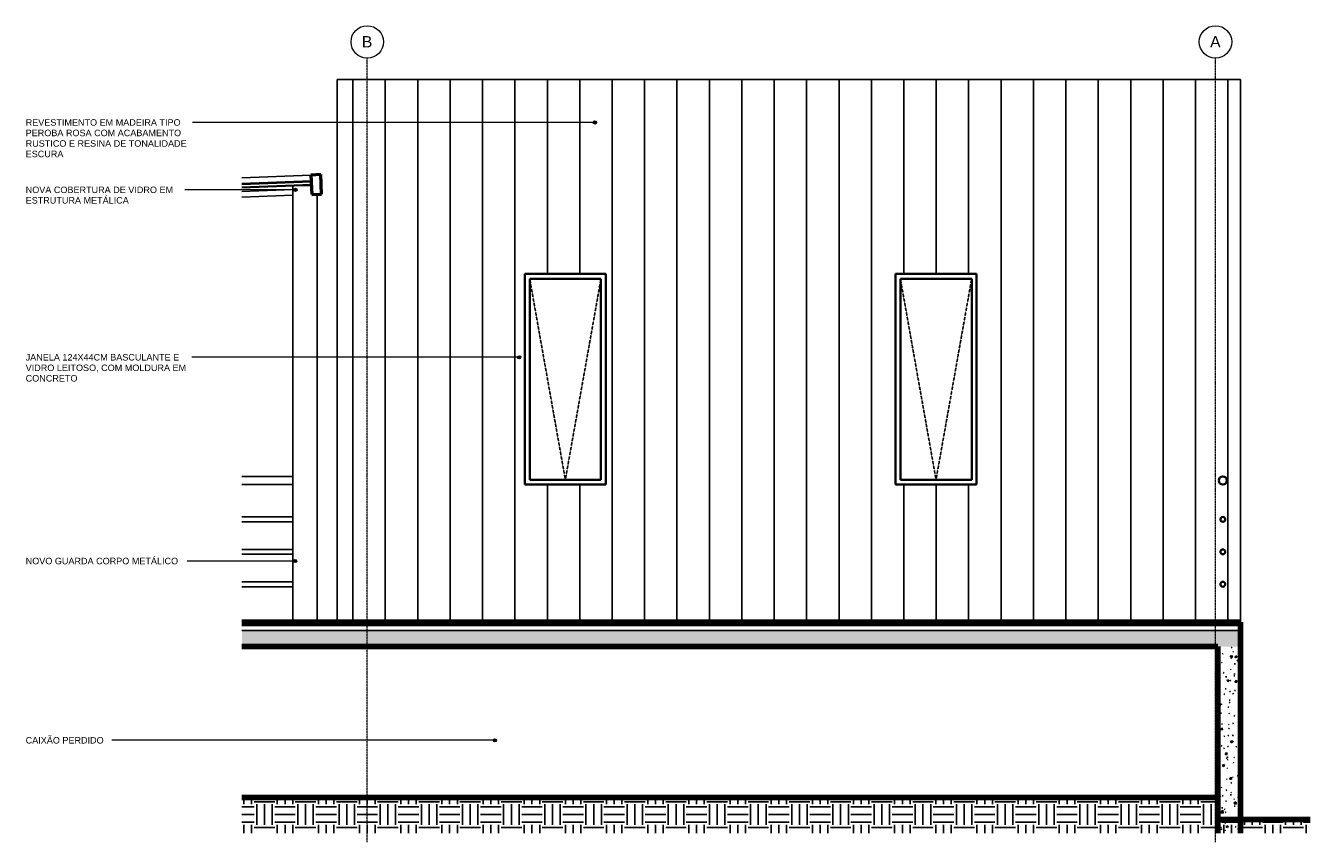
# Model space of a CAD drawing. Header units: millimetres. Extents: x -30535 to 4067, y -602 to 4707.
# Tile 4 of 4: x -3861 to 4067, y -377 to 4661. Entities that reach past the tile are written whole.
import ezdxf

# ---------------------------------------------------------------- set-up
doc = ezdxf.new("R2010")
doc.units = ezdxf.units.MM
doc.linetypes.add('_Tracejado pequeno', pattern=[2.25, 1.5, -0.75])
doc.linetypes.add('_Traço - ponto', pattern=[16, 12, -2, 0, -2])
for name, color, linetype, lineweight in [('A-FLOR', 192, 'Continuous', 25), ('A-FLOR-HRAL', 11, 'Continuous', 25), ('A-FLOR-MCUT', 51, 'Continuous', 25), ('A-FLOR-PATT', 8, 'Continuous', 90), ('A-GLAZ', 151, 'Continuous', 25), ('A-GLAZ-CURT', 52, 'Continuous', 25), ('A-GLAZ-CWMG', 51, 'Continuous', 25), ('A-GLAZ-HDLN', 1, '_Tracejado pequeno', 25), ('A-WALL', 113, 'Continuous', 25), ('A-WALL-PATT', 111, 'Continuous', 90), ('G-ANNO-TEXT', 231, 'Continuous', 9), ('S-COLS', 52, 'Continuous', 25), ('S-GRID', 1, 'Continuous', 9), ('S-GRID-IDEN', 1, 'Continuous', 9)]:
    doc.layers.add(name, color=color, linetype=linetype, lineweight=lineweight)
doc.styles.add('Arial', font='arial.ttf', dxfattribs={"height": 70})
doc.styles.add('Arial_1', font='arial.ttf', dxfattribs={"height": 40})
pattern_1 = [(50, (1993.56, 0), (145.7474, -12.7507), [15.24, -167.64]), (355, (1993.56, 0), (-28.194, 152.846), [12.192, -134.112]), (100.451, (2005.7, -1.06), (117.554, 140.0937), [12.952, -142.472]), (46.184, (1993.56, 40.64), (216.8635, -33.634), [22.86, -251.46]), (96.636, (2011.63, 37.84), (189.922, 197.942), [19.428, -213.708]), (351.184, (1993.56, 40.64), (189.925, 197.94), [18.288, -201.168]), (21, (2013.88, 30.48), (121.292, -81.8118), [15.24, -167.64]), (326, (2013.88, 30.48), (49.442, 147.3507), [12.192, -134.112]), (71.451, (2023.99, 23.66), (170.7338, 65.5375), [12.952, -142.472]), (37.5, (1993.56, 0), (2.47086, 67.64346), [6.706, -125.781, 6.706, -129.438, -134.62]), (37.5, (1993.56, 0), (2.47086, 67.64346), [-268.63, 6.706, -127.914]), (7.5, (1993.56, 0), (53.4554, 80.144), [6.706, -70.917, 6.706, -122.733, -51.308]), (7.5, (1993.56, 0), (53.4554, 80.144), [-207.061, 6.706, -44.602]), (327.5, (1948.246, 0), (108.4723, -4.58285), [6.706, -44.094, 6.706, -151.79, -210.312]), (327.5, (1948.246, 0), (108.4723, -4.58285), [-209.296, 6.706, -203.606]), (317.5, (1927.93, 0), (118.503, 20.3417), [6.706, -59.334, 6.706, -98.552, -149.352]), (317.5, (1927.93, 0), (118.503, 20.3417), [-171.298, 6.706, -142.646])]
pattern_2 = [(90, (3557.93, 1030), (-200, 1e-14), [])]
pattern_3 = [(90, (3557.93, 3930), (-200, 1e-14), [])]
pattern_4 = [(0, (1993.56, 0), (127, 127), [127, -127]), (0, (1993.56, 47.62), (127, 127), [127, -127]), (0, (1993.56, 95.25), (127, 127), [127, -127]), (90, (2009.43, 111.12), (-127, 127), [127, -127]), (90, (2057.06, 111.12), (-127, 127), [127, -127]), (90, (2104.68, 111.12), (-127, 127), [127, -127])]

# ---------------------------------------------------------------- blocks, each defined once
blk = doc.blocks.new('Railing - Railing-3946303-ANEXO - ELEVAÇÃO D')
at = {"layer": 'A-FLOR-HRAL'}
for p, q in [((-6368.5, 1880), (-6681.9, 1880)), ((-6681.9, 1830), (-6368.5, 1830)), ((-6368.5, 1630), (-6681.9, 1630)), ((-6681.9, 1600), (-6368.5, 1600)), ((-6368.5, 1430), (-6681.9, 1430)), ((-6681.9, 1400), (-6368.5, 1400)), ((-6368.5, 1230), (-6681.9, 1230)), ((-6681.9, 1200), (-6368.5, 1200))]:
    blk.add_line(p, q, dxfattribs=at)
blk = doc.blocks.new('Janela branca translucida - JN2 - Janela branca translucida-4332271-ANEXO - ELEVAÇÃO D')
at = {"layer": 'A-GLAZ', "lineweight": 35}
for p, q in [((-2148.3, 3130), (-2648.3, 3130)), ((-2648.3, 3130), (-2648.3, 1830)), ((-2618.3, 1860), (-2618.3, 3100)), ((-2618.3, 3100), (-2178.3, 3100)), ((-2178.3, 3100), (-2178.3, 1860)), ((-2148.3, 1830), (-2148.3, 3130)), ((-2648.3, 1830), (-2148.3, 1830)), ((-2178.3, 1860), (-2618.3, 1860))]:
    blk.add_line(p, q, dxfattribs=at)
at = {"layer": 'A-GLAZ-HDLN'}
for p in [(-2618.3, 3100), (-2178.3, 3100)]:
    blk.add_line(p, (-2398.3, 1860), dxfattribs=at)
blk = doc.blocks.new('Railing - Railing-4018205-ANEXO - ELEVAÇÃO D')
at = {"layer": 'A-FLOR-HRAL', "lineweight": 35}
for centre, radius, start, end in [((-628.5, 1855), 25, 0, 180), ((-628.5, 1855), 25, 180, 0), ((-628.5, 1615), 15, 0, 180), ((-628.5, 1615), 15, 180, 0), ((-628.5, 1415), 15, 0, 180), ((-628.5, 1415), 15, 180, 0), ((-628.5, 1215), 15, 0, 180), ((-628.5, 1215), 15, 180, 0)]:
    blk.add_arc(centre, radius, start, end, dxfattribs=at)
blk = doc.blocks.new('System Panel - Vidro 2cm escuro2-4253585-ANEXO - ELEVAÇÃO D')
at = {"layer": 'A-GLAZ-CURT', "lineweight": 35}
for p, q in [((-6254.2, 3699.6), (-6681.9, 3682.5)), ((-6681.9, 3662.5), (-6253.4, 3679.6)), ((-6253.4, 3679.6), (-6254.2, 3699.6))]:
    blk.add_line(p, q, dxfattribs=at)
blk = doc.blocks.new('Rectangular Mullion - 6x12 cm metal-4024691-ANEXO - ELEVAÇÃO D')
at = {"layer": 'A-GLAZ-CWMG', "lineweight": 50}
for p, q in [((-6195.9, 3742), (-6255.8, 3739.6)), ((-6255.8, 3739.6), (-6251, 3619.6)), ((-6191.1, 3622), (-6195.9, 3742)), ((-6251, 3619.6), (-6191.1, 3622))]:
    blk.add_line(p, q, dxfattribs=at)
blk = doc.blocks.new('Rectangular Mullion - 6x12 cm metal-4019210-ANEXO - ELEVAÇÃO D')
at = {"layer": 'A-GLAZ-CWMG'}
for p, q in [((-6255.8, 3739.6), (-6681.9, 3722.5)), ((-6368.5, 3615), (-6681.9, 3602.4))]:
    blk.add_line(p, q, dxfattribs=at)
blk = doc.blocks.new('Rectangular Mullion - 2x5 cm metal-4019206-ANEXO - ELEVAÇÃO D')
at = {"layer": 'A-GLAZ-CWMG'}
for p, q in [((-6681.9, 3687.5), (-6254.4, 3704.6)), ((-6368.5, 3650), (-6681.9, 3637.4))]:
    blk.add_line(p, q, dxfattribs=at)
blk = doc.blocks.new('Grid - Head Grid-11506-ANEXO - ELEVAÇÃO D')
at = {"layer": 'S-GRID-IDEN'}
blk.add_circle((-673.5, 4560.8), 100, dxfattribs=at)

msp = doc.modelspace()

# ---------------------------------------------------------------- hatches: boundary and pattern name
at = {"layer": 'A-FLOR-PATT', "lineweight": 25}
h = msp.add_hatch(dxfattribs=at)
h.set_pattern_fill('FP_15', color=256, style=0, pattern_type=2)
h.set_pattern_definition(pattern_1)
h.paths.add_polyline_path([(-878.4, 830), (3636.7, 830), (3636.7, 930), (-2526.7, 930), (-2526.7, 830)], flags=0)
h = msp.add_hatch(dxfattribs=at)
h.set_pattern_fill('FP_18', color=256, style=0, pattern_type=2)
h.set_pattern_definition(pattern_4)
h.paths.add_polyline_path([(770, -321), (3496.7, -321), (3496.7, -100), (-2526.7, -100), (-2526.7, -321), (-878.4, -321)], flags=0)
h = msp.add_hatch(dxfattribs=at)
h.set_pattern_fill('FP_18', color=256, style=0, pattern_type=2)
h.set_pattern_definition(pattern_4)
h.paths.add_polyline_path([(3496.7, -321), (4066.7, -321), (4066.7, -237), (3496.7, -237)], flags=0)
at = {"layer": 'A-WALL-PATT', "lineweight": 25}
h = msp.add_hatch(dxfattribs=at)
h.set_pattern_fill('FP_17', color=256, style=0, pattern_type=2)
h.set_pattern_definition(pattern_3)
h.paths.add_polyline_path([(-1938.3, 3930), (3479.2, 3930), (3479.2, 4328.7), (-1938.3, 4328.7)], flags=0)
h = msp.add_hatch(dxfattribs=at)
h.set_pattern_fill('FP_17', color=256, style=0, pattern_type=2)
h.set_pattern_definition(pattern_3)
h.paths.add_polyline_path([(3636.7, 3930), (3636.7, 4328.7), (3479.2, 4328.7), (3479.2, 3930)], flags=0)
h = msp.add_hatch(dxfattribs=at)
h.set_pattern_fill('FP_16', color=256, style=0, pattern_type=2)
h.set_pattern_definition(pattern_2)
h.paths.add_polyline_path([(1976.9, 980), (3479.2, 980), (3479.2, 3930), (-1938.3, 3930), (-1938.3, 980), (1536.9, 980)], flags=0)
h.paths.add_polyline_path([(1536.9, 1830), (1506.9, 1830), (1506.9, 3130), (2006.9, 3130), (2006.9, 1830), (1976.9, 1830)], flags=0)
h.paths.add_polyline_path([(-310.8, 1830), (-780.8, 1830), (-780.8, 3130), (-280.8, 3130), (-280.8, 1830)], flags=0)
h = msp.add_hatch(dxfattribs=at)
h.set_pattern_fill('FP_16', color=256, style=0, pattern_type=2)
h.set_pattern_definition(pattern_2)
h.paths.add_polyline_path([(3479.2, 980), (3636.7, 980), (3636.7, 3930), (3479.2, 3930), (3479.2, 1197)], flags=0)
h.paths.add_polyline_path([(3526.7, 1200), (3520.9, 1201.1), (3516.1, 1204.4), (3512.8, 1209.3), (3511.7, 1215), (3512.8, 1220.7), (3516.1, 1225.6), (3520.9, 1228.9), (3526.7, 1230), (3532.4, 1228.9), (3537.3, 1225.6), (3540.5, 1220.7), (3541.7, 1215), (3540.5, 1209.3), (3537.3, 1204.4), (3532.4, 1201.1)], flags=0)
h.paths.add_polyline_path([(3526.7, 1400), (3520.9, 1401.1), (3516.1, 1404.4), (3512.8, 1409.3), (3511.7, 1415), (3512.8, 1420.7), (3516.1, 1425.6), (3520.9, 1428.9), (3526.7, 1430), (3532.4, 1428.9), (3537.3, 1425.6), (3540.5, 1420.7), (3541.7, 1415), (3540.5, 1409.3), (3537.3, 1404.4), (3532.4, 1401.1)], flags=0)
h.paths.add_polyline_path([(3526.7, 1600), (3520.9, 1601.1), (3516.1, 1604.4), (3512.8, 1609.3), (3511.7, 1615), (3512.8, 1620.7), (3516.1, 1625.6), (3520.9, 1628.9), (3526.7, 1630), (3532.4, 1628.9), (3537.3, 1625.6), (3540.5, 1620.7), (3541.7, 1615), (3540.5, 1609.3), (3537.3, 1604.4), (3532.4, 1601.1)], flags=0)
h.paths.add_polyline_path([(3526.7, 1830), (3519, 1831.2), (3512, 1834.8), (3506.5, 1840.3), (3502.9, 1847.3), (3501.7, 1855), (3502.9, 1862.7), (3506.5, 1869.7), (3512, 1875.2), (3519, 1878.8), (3526.7, 1880), (3534.4, 1878.8), (3541.4, 1875.2), (3546.9, 1869.7), (3550.5, 1862.7), (3551.7, 1855), (3550.5, 1847.3), (3546.9, 1840.3), (3541.4, 1834.8), (3534.4, 1831.2)], flags=0)
h = msp.add_hatch(dxfattribs=at)
h.set_pattern_fill('FP_15', color=256, style=0, pattern_type=2)
h.set_pattern_definition(pattern_1)
h.paths.add_polyline_path([(3496.7, -321), (3636.7, -321), (3636.7, 830), (3496.7, 830)], flags=0)
at = {"layer": 'G-ANNO-TEXT'}
h = msp.add_hatch(color=7, dxfattribs=at)
edge = h.paths.add_edge_path(flags=0)
edge.add_arc((-348.5, 4063.9), 10, 0, 360)
h = msp.add_hatch(color=7, dxfattribs=at)
edge = h.paths.add_edge_path(flags=0)
edge.add_arc((-2196.6, 3648.2), 10, 0, 360)
h = msp.add_hatch(color=7, dxfattribs=at)
edge = h.paths.add_edge_path(flags=0)
edge.add_arc((-816.1, 2615.1), 10, 0, 360)
h = msp.add_hatch(color=7, dxfattribs=at)
edge = h.paths.add_edge_path(flags=0)
edge.add_arc((-2198.3, 1358.3), 10, 0, 360)
h = msp.add_hatch(color=7, dxfattribs=at)
edge = h.paths.add_edge_path(flags=0)
edge.add_arc((-965.1, 252.2), 10, 0, 360)

# ---------------------------------------------------------------- linework, layer by layer
at = {"layer": 'A-FLOR', "lineweight": 90}
for p, q in [((3636.7, 980), (-2526.7, 980)), ((3636.7, 830), (3636.7, 980)), ((-2526.7, 830), (3496.7, 830)), ((3496.7, -100), (-2526.7, -100)), ((3496.7, -100), (3496.7, -321)), ((4066.7, -237), (3496.7, -237))]:
    msp.add_line(p, q, dxfattribs=at)
at = {"layer": 'A-FLOR-MCUT'}
for p, q in [((3636.7, 960), (-2526.7, 960)), ((3636.7, 930), (-2526.7, 930))]:
    msp.add_line(p, q, dxfattribs=at)
at = {"layer": 'A-WALL'}
for p, q in [((-1938.3, 4328.7), (-1938.3, 980)), ((3636.7, 4328.7), (-1938.3, 4328.7)), ((3636.7, 4328.7), (3636.7, 980))]:
    msp.add_line(p, q, dxfattribs=at)
at = {"layer": 'A-WALL', "lineweight": 90}
for p, q in [((3496.7, 830), (3496.7, -100)), ((3636.7, -321), (3636.7, 830))]:
    msp.add_line(p, q, dxfattribs=at)
at = {"layer": 'G-ANNO-TEXT', "color": 7}
for p, q in [((-2765.5, 4063.9), (-2832.4, 4063.9)), ((-348.5, 4063.9), (-2765.5, 4063.9)), ((-2849.2, 3648.2), (-2878.7, 3648.2)), ((-2196.6, 3648.2), (-2849.2, 3648.2)), ((-2711.5, 2615.1), (-2836.4, 2615.1)), ((-816.1, 2615.1), (-2711.5, 2615.1)), ((-2864.2, 1358.3), (-2865.5, 1358.3)), ((-2198.3, 1358.3), (-2864.2, 1358.3)), ((-3328.4, 252.2), (-3329.8, 252.2)), ((-965.1, 252.2), (-3328.4, 252.2))]:
    msp.add_line(p, q, dxfattribs=at)
for centre in [(-348.5, 4063.9), (-2196.6, 3648.2), (-816.1, 2615.1), (-2198.3, 1358.3), (-965.1, 252.2)]:
    msp.add_circle(centre, 10, dxfattribs=at)
at = {"layer": 'S-COLS'}
for p, q in [((-2213.3, 3675), (-2098.1, 3675)), ((-2213.3, 3675), (-2213.3, 980)), ((-2063.3, 980), (-2063.3, 3621))]:
    msp.add_line(p, q, dxfattribs=at)
at = {"layer": 'S-GRID', "linetype": '_Traço - ponto'}
for p, q in [((-1753.3, -377.1), (-1753.3, 4460.8)), ((3481.7, -377.1), (3481.7, 4460.8))]:
    msp.add_line(p, q, dxfattribs=at)

# ---------------------------------------------------------------- block references
at = {"layer": 'A-FLOR-HRAL'}
for name in ['Railing - Railing-3946303-ANEXO - ELEVAÇÃO D', 'Railing - Railing-4018205-ANEXO - ELEVAÇÃO D']:
    msp.add_blockref(name, (4155.2, 0), dxfattribs=at)
at = {"layer": 'A-GLAZ'}
for p in [(1867.5, 0), (4155.2, 0)]:
    msp.add_blockref('Janela branca translucida - JN2 - Janela branca translucida-4332271-ANEXO - ELEVAÇÃO D', p, dxfattribs=at)
at = {"layer": 'A-GLAZ-CURT'}
msp.add_blockref('System Panel - Vidro 2cm escuro2-4253585-ANEXO - ELEVAÇÃO D', (4155.2, 0), dxfattribs=at)
at = {"layer": 'A-GLAZ-CWMG'}
for name in ['Rectangular Mullion - 6x12 cm metal-4019210-ANEXO - ELEVAÇÃO D', 'Rectangular Mullion - 6x12 cm metal-4024691-ANEXO - ELEVAÇÃO D', 'Rectangular Mullion - 2x5 cm metal-4019206-ANEXO - ELEVAÇÃO D']:
    msp.add_blockref(name, (4155.2, 0), dxfattribs=at)
at = {"layer": 'S-GRID-IDEN'}
for p in [(-1079.8, 0), (4155.2, 0)]:
    msp.add_blockref('Grid - Head Grid-11506-ANEXO - ELEVAÇÃO D', p, dxfattribs=at)

# ---------------------------------------------------------------- texts
at = {"layer": 'G-ANNO-TEXT', "color": 7, "char_height": 40, "attachment_point": 1, "style": 'Arial_1'}
for s, insert, width in [('REVESTIMENTO EM MADEIRA TIPO ', (-3861.3, 4083.9), 1197.721), ('PEROBA ROSA COM ACABAMENTO ', (-3861.3, 4019.1), 1202.531), ('RUSTICO E RESINA DE TONALIDADE ', (-3861.3, 3954.2), 1247.426), ('ESCURA', (-3861.3, 3889.4), 288.608), ('NOVA COBERTURA DE VIDRO EM ', (-3861.3, 3668.2), 1141.603), ('ESTRUTURA METÁLICA', (-3861.3, 3603.4), 785.654), ('JANELA 124X44CM BASCULANTE E ', (-3861.3, 2635.1), 1192.911), ('VIDRO LEITOSO, COM MOLDURA EM ', (-3861.3, 2570.3), 1236.202), ('CONCRETO', (-3861.3, 2505.4), 392.827), ('NOVO GUARDA CORPO METÁLICO', (-3861.3, 1378.3), 1157.637), ('CAIXÃO PERDIDO', (-3861.3, 272.2), 594.852)]:
    msp.add_mtext(s, dxfattribs=dict(at, insert=insert, width=width))
at = {"layer": 'S-GRID-IDEN', "char_height": 70, "width": 80.169, "attachment_point": 1, "style": 'Arial'}
for s, insert in [('B', (-1787, 4596.5)), ('A', (3448, 4596.5))]:
    msp.add_mtext(s, dxfattribs=dict(at, insert=insert))

doc.saveas('drawing.dxf')
